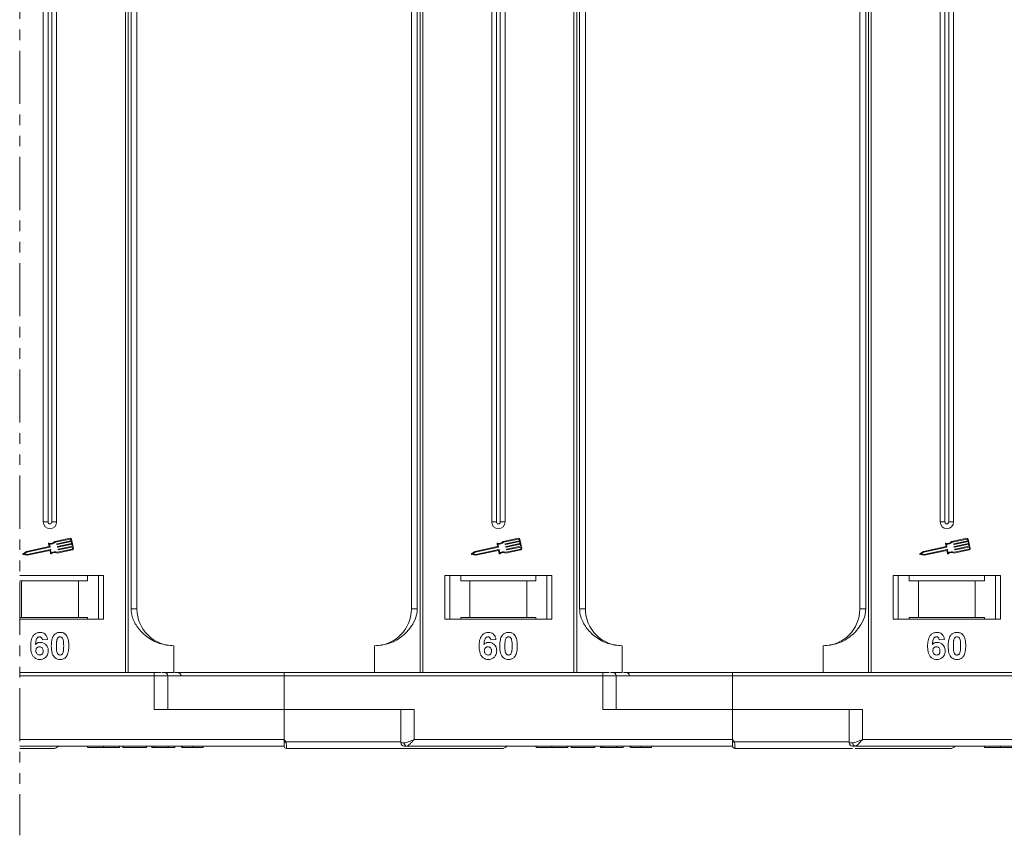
# Model space of a CAD drawing. Header units: millimetres. Extents: x -645 to 830, y -176 to 857.
# Tile 27 of 76: x 346 to 493, y 40 to 162. Entities that reach past the tile are written whole.
import ezdxf

# ---------------------------------------------------------------- set-up
doc = ezdxf.new("R2010")
doc.units = ezdxf.units.MM
doc.linetypes.add('PHANTOM2', pattern=[31.75, 15.875, -3.175, 3.175, -3.175, 3.175, -3.175])

msp = doc.modelspace()

# ---------------------------------------------------------------- linework, layer by layer
at = {"color": 3, "linetype": 'PHANTOM2', "lineweight": 9, "ltscale": 0.5}
msp.add_line((345.891, 284.452), (345.89, 40.203), dxfattribs=at)
at = {"color": 7, "linetype": 'Continuous', "lineweight": 15}
for p, q in [((349.41, 164.526), (349.41, 87.026)), ((350.125, 164.526), (350.125, 87.026)), ((350.695, 87.026), (350.695, 164.526)), ((351.41, 87.026), (351.41, 164.526)), ((361.698, 164.526), (361.698, 64.526)), ((362.117, 64.526), (362.117, 164.526)), ((362.524, 164.526), (362.524, 74.026)), ((363.41, 74.026), (363.41, 164.526)), ((404.41, 164.526), (404.41, 74.026)), ((405.295, 74.026), (405.295, 164.526)), ((405.703, 164.526), (405.703, 64.526)), ((406.122, 64.526), (406.122, 164.526)), ((416.41, 164.526), (416.41, 87.026)), ((417.125, 164.526), (417.125, 87.026)), ((417.695, 87.026), (417.695, 164.526)), ((418.41, 87.026), (418.41, 164.526)), ((428.698, 164.526), (428.698, 64.526)), ((429.117, 64.526), (429.117, 164.526)), ((429.524, 164.526), (429.524, 74.026)), ((430.41, 74.026), (430.41, 164.526)), ((471.41, 164.526), (471.41, 74.026)), ((472.295, 74.026), (472.295, 164.526)), ((472.703, 164.526), (472.703, 64.526)), ((473.122, 64.526), (473.122, 164.526)), ((483.41, 164.526), (483.41, 87.026)), ((484.125, 164.526), (484.125, 87.026)), ((484.695, 87.026), (484.695, 164.526)), ((485.41, 87.026), (485.41, 164.526)), ((350.125, 87.026), (349.41, 87.026)), ((351.41, 87.026), (350.695, 87.026)), ((417.125, 87.026), (416.41, 87.026)), ((418.41, 87.026), (417.695, 87.026)), ((484.125, 87.026), (483.41, 87.026)), ((485.41, 87.026), (484.695, 87.026)), ((353.406, 84.593), (351.128, 84.111)), ((353.43, 84.478), (351.188, 84.004)), ((351.466, 83.763), (353.549, 84.203)), ((353.573, 84.088), (351.49, 83.648)), ((353.549, 84.203), (353.5, 84.433)), ((353.634, 83.801), (353.573, 84.088)), ((353.906, 83.078), (353.615, 84.457)), ((420.406, 84.593), (418.128, 84.111)), ((420.43, 84.478), (418.188, 84.004)), ((418.466, 83.763), (420.549, 84.203)), ((420.573, 84.088), (418.49, 83.648)), ((420.549, 84.203), (420.5, 84.433)), ((420.634, 83.801), (420.573, 84.088)), ((420.906, 83.078), (420.615, 84.457)), ((487.406, 84.593), (485.128, 84.111)), ((487.43, 84.478), (485.188, 84.004)), ((485.466, 83.763), (487.549, 84.203)), ((487.573, 84.088), (485.49, 83.648)), ((487.549, 84.203), (487.5, 84.433)), ((487.634, 83.801), (487.573, 84.088)), ((487.906, 83.078), (487.615, 84.457)), ((346.901, 82.618), (346.399, 82.267)), ((346.948, 82.508), (346.579, 82.25)), ((350.299, 83.336), (346.901, 82.618)), ((350.41, 83.24), (346.948, 82.508)), ((347.021, 82.163), (350.483, 82.895)), ((347.022, 82.044), (350.392, 82.756)), ((350.205, 83.781), (350.299, 83.336)), ((350.339, 83.718), (350.432, 83.274)), ((350.427, 82.733), (350.515, 82.317)), ((350.517, 82.872), (350.611, 82.428)), ((351.456, 83.671), (351.443, 83.728)), ((351.492, 82.388), (353.77, 82.869)), ((351.503, 82.51), (353.746, 82.984)), ((351.54, 83.268), (351.528, 83.326)), ((351.551, 83.361), (353.634, 83.801)), ((353.658, 83.686), (351.575, 83.246)), ((351.625, 82.866), (351.613, 82.924)), ((351.636, 82.958), (353.719, 83.398)), ((353.743, 83.284), (351.66, 82.844)), ((353.719, 83.398), (353.658, 83.686)), ((353.791, 83.054), (353.743, 83.284)), ((413.901, 82.618), (413.399, 82.267)), ((413.948, 82.508), (413.579, 82.25)), ((417.299, 83.336), (413.901, 82.618)), ((417.41, 83.24), (413.948, 82.508)), ((414.021, 82.163), (417.483, 82.895)), ((414.022, 82.044), (417.392, 82.756)), ((417.205, 83.781), (417.299, 83.336)), ((417.339, 83.718), (417.432, 83.274)), ((417.427, 82.733), (417.515, 82.317)), ((417.517, 82.872), (417.611, 82.428)), ((418.456, 83.671), (418.443, 83.728)), ((418.492, 82.388), (420.77, 82.869)), ((418.503, 82.51), (420.746, 82.984)), ((418.54, 83.268), (418.528, 83.326)), ((418.551, 83.361), (420.634, 83.801)), ((420.658, 83.686), (418.575, 83.246)), ((418.625, 82.866), (418.613, 82.924)), ((418.636, 82.958), (420.719, 83.398)), ((420.743, 83.284), (418.66, 82.844)), ((420.719, 83.398), (420.658, 83.686)), ((420.791, 83.054), (420.743, 83.284)), ((480.901, 82.618), (480.399, 82.267)), ((480.948, 82.508), (480.579, 82.25)), ((484.299, 83.336), (480.901, 82.618)), ((484.41, 83.24), (480.948, 82.508)), ((481.021, 82.163), (484.483, 82.895)), ((481.022, 82.044), (484.392, 82.756)), ((484.205, 83.781), (484.299, 83.336)), ((484.339, 83.718), (484.432, 83.274)), ((484.427, 82.733), (484.515, 82.317)), ((484.517, 82.872), (484.611, 82.428)), ((485.456, 83.671), (485.443, 83.728)), ((485.492, 82.388), (487.77, 82.869)), ((485.503, 82.51), (487.746, 82.984)), ((485.54, 83.268), (485.528, 83.326)), ((485.551, 83.361), (487.634, 83.801)), ((487.658, 83.686), (485.575, 83.246)), ((485.625, 82.866), (485.613, 82.924)), ((485.636, 82.958), (487.719, 83.398)), ((487.743, 83.284), (485.66, 82.844)), ((487.719, 83.398), (487.658, 83.686)), ((487.791, 83.054), (487.743, 83.284)), ((346.421, 82.161), (347.022, 82.044)), ((346.579, 82.25), (347.021, 82.163)), ((413.421, 82.161), (414.022, 82.044)), ((413.579, 82.25), (414.021, 82.163)), ((480.421, 82.161), (481.022, 82.044)), ((480.579, 82.25), (481.021, 82.163)), ((358.41, 79.026), (345.89, 79.026)), ((345.89, 78.226), (346.16, 78.226)), ((346.16, 78.226), (346.16, 72.726)), ((346.16, 78.226), (354.66, 78.226)), ((354.66, 72.726), (354.66, 78.226)), ((354.66, 78.226), (356.023, 78.226)), ((356.023, 78.226), (356.023, 79.026)), ((357.66, 79.026), (357.66, 72.526)), ((358.41, 72.526), (358.41, 79.026)), ((425.41, 79.026), (409.41, 79.026)), ((409.41, 79.026), (409.41, 72.526)), ((410.16, 72.526), (410.16, 79.026)), ((411.796, 79.026), (411.796, 78.226)), ((411.796, 78.226), (413.16, 78.226)), ((413.16, 78.226), (413.16, 72.726)), ((413.16, 78.226), (421.66, 78.226)), ((421.66, 72.726), (421.66, 78.226)), ((421.66, 78.226), (423.023, 78.226)), ((423.023, 78.226), (423.023, 79.026)), ((424.66, 79.026), (424.66, 72.526)), ((425.41, 72.526), (425.41, 79.026)), ((492.41, 79.026), (476.41, 79.026)), ((476.41, 79.026), (476.41, 72.526)), ((477.16, 72.526), (477.16, 79.026)), ((478.796, 79.026), (478.796, 78.226)), ((478.796, 78.226), (480.16, 78.226)), ((480.16, 78.226), (480.16, 72.726)), ((480.16, 78.226), (488.66, 78.226)), ((488.66, 72.726), (488.66, 78.226)), ((488.66, 78.226), (490.023, 78.226)), ((490.023, 78.226), (490.023, 79.026)), ((491.66, 79.026), (491.66, 72.526)), ((492.41, 72.526), (492.41, 79.026)), ((362.524, 74.026), (363.41, 74.026)), ((404.41, 74.026), (405.295, 74.026)), ((429.524, 74.026), (430.41, 74.026)), ((471.41, 74.026), (472.295, 74.026)), ((346.16, 72.726), (345.89, 72.726)), ((345.89, 72.526), (358.41, 72.526)), ((346.16, 72.726), (354.66, 72.726)), ((356.023, 72.726), (354.66, 72.726)), ((356.023, 72.726), (356.023, 72.526)), ((409.41, 72.526), (425.41, 72.526)), ((413.16, 72.726), (411.796, 72.726)), ((411.796, 72.526), (411.796, 72.726)), ((413.16, 72.726), (421.66, 72.726)), ((423.023, 72.726), (421.66, 72.726)), ((423.023, 72.726), (423.023, 72.526)), ((476.41, 72.526), (492.41, 72.526)), ((480.16, 72.726), (478.796, 72.726)), ((478.796, 72.526), (478.796, 72.726)), ((480.16, 72.726), (488.66, 72.726)), ((490.023, 72.726), (488.66, 72.726)), ((490.023, 72.726), (490.023, 72.526)), ((350.051, 69.482), (349.282, 69.398)), ((417.051, 69.482), (416.282, 69.398)), ((484.051, 69.482), (483.282, 69.398)), ((368.91, 68.526), (368.91, 64.526)), ((398.91, 64.526), (398.91, 68.526)), ((435.91, 68.526), (435.91, 64.526)), ((465.91, 64.526), (465.91, 68.526)), ((365.998, 64.526), (345.89, 64.526)), ((345.89, 64.026), (365.998, 64.026)), ((365.998, 64.026), (365.998, 64.526)), ((365.998, 64.026), (365.998, 59.026)), ((365.998, 64.026), (367.998, 64.026)), ((367.136, 64.526), (368.91, 64.526)), ((367.998, 59.026), (367.998, 64.026)), ((367.998, 64.026), (385.41, 64.026)), ((385.41, 64.026), (385.41, 64.526)), ((432.998, 64.526), (385.41, 64.526)), ((385.41, 59.026), (385.41, 64.026)), ((385.41, 64.026), (432.998, 64.026)), ((432.998, 64.026), (432.998, 64.526)), ((432.998, 64.026), (432.998, 59.026)), ((432.998, 64.026), (434.998, 64.026)), ((434.136, 64.526), (435.91, 64.526)), ((434.998, 59.026), (434.998, 64.026)), ((434.998, 64.026), (452.41, 64.026)), ((452.41, 64.026), (452.41, 64.526)), ((499.998, 64.526), (452.41, 64.526)), ((452.41, 59.026), (452.41, 64.026)), ((452.41, 64.026), (499.998, 64.026)), ((365.998, 59.026), (385.41, 59.026)), ((385.41, 59.026), (385.41, 54.526)), ((404.821, 59.026), (385.41, 59.026)), ((402.821, 59.026), (402.821, 54.026)), ((404.821, 54.526), (404.821, 59.026)), ((432.998, 59.026), (452.41, 59.026)), ((471.821, 59.026), (452.41, 59.026)), ((452.41, 59.026), (452.41, 54.526)), ((469.821, 59.026), (469.821, 54.026)), ((471.821, 54.526), (471.821, 59.026)), ((385.41, 54.526), (345.89, 54.526)), ((385.41, 54.526), (385.644, 54.176)), ((452.41, 54.526), (404.821, 54.526)), ((452.41, 54.526), (452.644, 54.176)), ((519.41, 54.526), (471.821, 54.526)), ((345.89, 53.526), (385.41, 53.526)), ((356.038, 53.526), (356.038, 53.326)), ((358.403, 53.326), (358.403, 53.526)), ((360.782, 53.526), (360.782, 53.326)), ((361.294, 53.326), (361.294, 53.526)), ((361.294, 53.326), (364.82, 53.326)), ((364.82, 53.526), (364.82, 53.326)), ((365.653, 53.526), (365.653, 53.326)), ((365.653, 53.326), (365.974, 53.326)), ((365.974, 53.526), (365.974, 53.326)), ((365.974, 53.326), (368.089, 53.326)), ((368.089, 53.326), (368.089, 53.526)), ((368.089, 53.326), (369.051, 53.326)), ((369.051, 53.526), (369.051, 53.326)), ((370.076, 53.526), (370.076, 53.326)), ((370.186, 53.526), (370.186, 53.326)), ((371.737, 53.526), (371.737, 53.326)), ((373.282, 53.526), (373.282, 53.326)), ((385.644, 54.176), (402.821, 54.176)), ((385.76, 53.176), (385.76, 53.176)), ((402.821, 54.026), (403.331, 54.026)), ((403.703, 53.526), (452.41, 53.526)), ((423.038, 53.526), (423.038, 53.326)), ((425.403, 53.326), (425.403, 53.526)), ((427.782, 53.526), (427.782, 53.326)), ((428.294, 53.326), (428.294, 53.526)), ((428.294, 53.326), (431.82, 53.326)), ((431.82, 53.526), (431.82, 53.326)), ((432.653, 53.526), (432.653, 53.326)), ((432.653, 53.326), (432.974, 53.326)), ((432.974, 53.526), (432.974, 53.326)), ((432.974, 53.326), (435.089, 53.326)), ((435.089, 53.326), (435.089, 53.526)), ((435.089, 53.326), (436.051, 53.326)), ((436.051, 53.526), (436.051, 53.326)), ((437.076, 53.526), (437.076, 53.326)), ((437.186, 53.526), (437.186, 53.326)), ((438.737, 53.526), (438.737, 53.326)), ((440.282, 53.526), (440.282, 53.326)), ((452.644, 54.176), (469.821, 54.176)), ((452.76, 53.176), (452.76, 53.176)), ((469.821, 54.026), (470.331, 54.026)), ((470.703, 53.526), (519.41, 53.526)), ((490.038, 53.526), (490.038, 53.326)), ((492.403, 53.326), (492.403, 53.526))]:
    msp.add_line(p, q, dxfattribs=at)
for centre, radius, start, end in [((350.41, 87.026), 1, 180, 0), ((350.41, 87.026), 0.285, 180, 0), ((417.41, 87.026), 1, 180, 0), ((417.41, 87.026), 0.285, 180, 0), ((484.41, 87.026), 1, 180, 0), ((484.41, 87.026), 0.285, 180, 0), ((350.263, 83.793), 0.0587, 76.41469, 191.9297), ((350.482, 84.698), 0.873, 256.41469, 317.74736), ((350.482, 84.698), 0.99, 261.69305, 315.48899), ((353.443, 84.42), 0.176, 11.9297, 101.9297), ((353.443, 84.42), 0.0587, 11.9297, 101.9297), ((417.263, 83.793), 0.0587, 76.41469, 191.9297), ((417.482, 84.698), 0.873, 256.41469, 317.74736), ((417.482, 84.698), 0.99, 261.69305, 315.48899), ((420.443, 84.42), 0.176, 11.9297, 101.9297), ((420.443, 84.42), 0.0587, 11.9297, 101.9297), ((484.263, 83.793), 0.0587, 76.41469, 191.9297), ((484.482, 84.698), 0.873, 256.41469, 317.74736), ((484.482, 84.698), 0.99, 261.69305, 315.48899), ((487.443, 84.42), 0.176, 11.9297, 101.9297), ((487.443, 84.42), 0.0587, 11.9297, 101.9297), ((350.398, 82.727), 0.0294, 11.9297, 101.9297), ((350.404, 83.268), 0.0294, 281.9297, 11.9297), ((350.489, 82.866), 0.0294, 11.9297, 101.9297), ((351.138, 81.59), 0.873, 66.11204, 127.44471), ((351.138, 81.59), 0.99, 68.37041, 122.16635), ((351.472, 83.734), 0.0294, 101.9297, 191.9297), ((351.484, 83.677), 0.0294, 191.9297, 281.9297), ((351.557, 83.332), 0.0294, 101.9297, 191.9297), ((351.569, 83.274), 0.0294, 191.9297, 281.9297), ((351.642, 82.93), 0.0294, 101.9297, 191.9297), ((351.654, 82.872), 0.0294, 191.9297, 281.9297), ((353.734, 83.042), 0.0587, 281.9297, 11.9297), ((353.734, 83.042), 0.176, 281.9297, 11.9297), ((417.398, 82.727), 0.0294, 11.9297, 101.9297), ((417.404, 83.268), 0.0294, 281.9297, 11.9297), ((417.489, 82.866), 0.0294, 11.9297, 101.9297), ((418.138, 81.59), 0.873, 66.11204, 127.44471), ((418.138, 81.59), 0.99, 68.37041, 122.16635), ((418.472, 83.734), 0.0294, 101.9297, 191.9297), ((418.484, 83.677), 0.0294, 191.9297, 281.9297), ((418.557, 83.332), 0.0294, 101.9297, 191.9297), ((418.569, 83.274), 0.0294, 191.9297, 281.9297), ((418.642, 82.93), 0.0294, 101.9297, 191.9297), ((418.654, 82.872), 0.0294, 191.9297, 281.9297), ((420.734, 83.042), 0.0587, 281.9297, 11.9297), ((420.734, 83.042), 0.176, 281.9297, 11.9297), ((484.398, 82.727), 0.0294, 11.9297, 101.9297), ((484.404, 83.268), 0.0294, 281.9297, 11.9297), ((484.489, 82.866), 0.0294, 11.9297, 101.9297), ((485.138, 81.59), 0.873, 66.11204, 127.44471), ((485.138, 81.59), 0.99, 68.37041, 122.16635), ((485.472, 83.734), 0.0294, 101.9297, 191.9297), ((485.484, 83.677), 0.0294, 191.9297, 281.9297), ((485.557, 83.332), 0.0294, 101.9297, 191.9297), ((485.569, 83.274), 0.0294, 191.9297, 281.9297), ((485.642, 82.93), 0.0294, 101.9297, 191.9297), ((485.654, 82.872), 0.0294, 191.9297, 281.9297), ((487.734, 83.042), 0.0587, 281.9297, 11.9297), ((487.734, 83.042), 0.176, 281.9297, 11.9297), ((346.432, 82.219), 0.0587, 124.95116, 258.90824), ((350.572, 82.329), 0.0587, 191.9297, 307.44471), ((413.432, 82.219), 0.0587, 124.95116, 258.90824), ((417.572, 82.329), 0.0587, 191.9297, 307.44471), ((480.432, 82.219), 0.0587, 124.95116, 258.90824), ((484.572, 82.329), 0.0587, 191.9297, 307.44471), ((368.91, 74.026), 5.5, 180, 270), ((398.91, 74.026), 5.5, 270, 0), ((435.91, 74.026), 5.5, 180, 270), ((465.91, 74.026), 5.5, 270, 0), ((367.498, 64.026), 0.5, 0, 90), ((369.481, 64.026), 0.5, 0, 90), ((434.498, 64.026), 0.5, 0, 90), ((436.481, 64.026), 0.5, 0, 90), ((350.91, 54.176), 1, 270, 319.04573), ((349.866, 121.103), 75.89, 297.92809, 298.12821), ((385.76, 53.526), 0.35, 180.00041, 270.00191), ((403.321, 54.026), 0.5, 180, 270), ((403.778, 53.971), 0.451, 172.91869, 260.47981), ((417.91, 54.176), 1, 270, 319.04573), ((416.866, 121.103), 75.89, 297.92809, 298.12821), ((452.76, 53.526), 0.35, 180.00041, 270.00191), ((470.321, 54.026), 0.5, 180, 270), ((470.778, 53.971), 0.451, 172.91869, 260.47981), ((484.91, 54.176), 1, 270, 319.04573)]:
    msp.add_arc(centre, radius, start, end, dxfattribs=at)
for points, knots in [([(362.524, 74.026), (362.568, 73.635), (362.679, 72.637), (363.503, 71.183), (364.873, 69.77), (366.738, 68.733), (368.188, 68.595), (368.91, 68.526)], [0, 0, 0, 0, 0.1257134, 0.3212757, 0.5244662, 0.763484, 1, 1, 1, 1]), ([(398.91, 68.526), (399.67, 68.603), (401.19, 68.755), (403.212, 69.945), (404.544, 71.496), (405.204, 72.94), (405.27, 73.732), (405.295, 74.026)], [0, 0, 0, 0, 0.24909619, 0.49824278, 0.74520496, 0.90540997, 1, 1, 1, 1]), ([(429.524, 74.026), (429.568, 73.635), (429.679, 72.637), (430.503, 71.183), (431.873, 69.77), (433.738, 68.733), (435.188, 68.595), (435.91, 68.526)], [0, 0, 0, 0, 0.1257134, 0.3212757, 0.5244662, 0.763484, 1, 1, 1, 1]), ([(465.91, 68.526), (466.67, 68.603), (468.19, 68.755), (470.212, 69.945), (471.544, 71.496), (472.204, 72.94), (472.27, 73.732), (472.295, 74.026)], [0, 0, 0, 0, 0.24909619, 0.49824278, 0.74520496, 0.90540997, 1, 1, 1, 1]), ([(347.538, 68.472), (347.541, 68.606), (347.55, 69.007), (347.64, 69.563), (347.918, 70.071), (348.265, 70.374), (348.635, 70.512), (348.869, 70.522), (348.953, 70.526)], [0, 0, 0, 0, 0.1423372, 0.4291269, 0.5899433, 0.7512055, 0.9098946, 1, 1, 1, 1]), ([(348.854, 69.859), (348.8, 69.854), (348.692, 69.843), (348.54, 69.743), (348.398, 69.571), (348.29, 69.209), (348.265, 68.909), (348.249, 68.704)], [0, 0, 0, 0, 0.1120492, 0.2243802, 0.3701146, 0.5702758, 1, 1, 1, 1]), ([(349.282, 69.398), (349.269, 69.476), (349.25, 69.597), (349.159, 69.742), (349.054, 69.823), (348.946, 69.855), (348.88, 69.858), (348.854, 69.859)], [0, 0, 0, 0, 0.33384, 0.5245467, 0.7163724, 0.8918244, 1, 1, 1, 1]), ([(348.953, 70.526), (349.089, 70.515), (349.335, 70.496), (349.648, 70.312), (349.889, 70.035), (350.004, 69.739), (350.04, 69.539), (350.051, 69.482)], [0, 0, 0, 0, 0.24269082, 0.43900235, 0.63500599, 0.89505866, 1, 1, 1, 1]), ([(350.615, 68.507), (350.617, 68.64), (350.622, 68.944), (350.695, 69.471), (350.836, 69.891), (350.993, 70.097), (351.011, 70.12)], [0, 0, 0, 0, 0.2373811, 0.5389182, 0.9490817, 1, 1, 1, 1]), ([(351.011, 70.12), (351.055, 70.17), (351.145, 70.272), (351.314, 70.388), (351.503, 70.471), (351.672, 70.509), (351.813, 70.524), (351.886, 70.525), (351.923, 70.526)], [0, 0, 0, 0, 0.1937762, 0.3936, 0.5878635, 0.7889077, 0.894169, 1, 1, 1, 1]), ([(351.384, 68.499), (351.385, 68.566), (351.386, 68.699), (351.391, 68.88), (351.401, 69.041), (351.416, 69.184), (351.434, 69.327), (351.458, 69.42), (351.47, 69.467)], [0, 0, 0, 0, 0.20527, 0.4106157, 0.5571475, 0.7038444, 0.8514751, 1, 1, 1, 1]), ([(351.47, 69.467), (351.493, 69.536), (351.531, 69.648), (351.64, 69.774), (351.763, 69.84), (351.862, 69.857), (351.916, 69.859), (351.923, 69.859)], [0, 0, 0, 0, 0.3348035, 0.5425606, 0.750382, 0.9707212, 1, 1, 1, 1]), ([(351.923, 70.526), (351.989, 70.524), (352.124, 70.519), (352.322, 70.475), (352.513, 70.398), (352.657, 70.299), (352.764, 70.201), (352.813, 70.144), (352.838, 70.115)], [0, 0, 0, 0, 0.1926273, 0.3886837, 0.5820134, 0.7832006, 0.8910383, 1, 1, 1, 1]), ([(351.923, 69.859), (351.98, 69.854), (352.081, 69.843), (352.21, 69.769), (352.32, 69.629), (352.42, 69.357), (352.456, 68.961), (352.459, 68.654), (352.461, 68.499)], [0, 0, 0, 0, 0.10564606, 0.18622129, 0.26704196, 0.43154058, 0.71270762, 1, 1, 1, 1]), ([(352.838, 70.115), (352.877, 70.061), (352.956, 69.951), (353.062, 69.72), (353.151, 69.424), (353.202, 69.093), (353.227, 68.783), (353.229, 68.594), (353.23, 68.499)], [0, 0, 0, 0, 0.118432, 0.2393289, 0.4494336, 0.6641784, 0.8318201, 1, 1, 1, 1]), ([(414.538, 68.472), (414.541, 68.606), (414.55, 69.007), (414.64, 69.563), (414.918, 70.071), (415.265, 70.374), (415.635, 70.512), (415.869, 70.522), (415.953, 70.526)], [0, 0, 0, 0, 0.1423372, 0.4291269, 0.5899433, 0.7512055, 0.9098946, 1, 1, 1, 1]), ([(415.854, 69.859), (415.8, 69.854), (415.692, 69.843), (415.54, 69.743), (415.398, 69.571), (415.29, 69.209), (415.265, 68.909), (415.249, 68.704)], [0, 0, 0, 0, 0.1120492, 0.2243802, 0.3701146, 0.5702758, 1, 1, 1, 1]), ([(416.282, 69.398), (416.269, 69.476), (416.25, 69.597), (416.159, 69.742), (416.054, 69.823), (415.946, 69.855), (415.88, 69.858), (415.854, 69.859)], [0, 0, 0, 0, 0.33384, 0.5245467, 0.7163724, 0.8918244, 1, 1, 1, 1]), ([(415.953, 70.526), (416.089, 70.515), (416.335, 70.496), (416.648, 70.312), (416.889, 70.035), (417.004, 69.739), (417.04, 69.539), (417.051, 69.482)], [0, 0, 0, 0, 0.24269082, 0.43900235, 0.63500599, 0.89505866, 1, 1, 1, 1]), ([(417.615, 68.507), (417.617, 68.64), (417.622, 68.944), (417.695, 69.471), (417.836, 69.891), (417.993, 70.097), (418.011, 70.12)], [0, 0, 0, 0, 0.2373811, 0.5389182, 0.9490817, 1, 1, 1, 1]), ([(418.011, 70.12), (418.055, 70.17), (418.145, 70.272), (418.314, 70.388), (418.503, 70.471), (418.672, 70.509), (418.813, 70.524), (418.886, 70.525), (418.923, 70.526)], [0, 0, 0, 0, 0.1937762, 0.3936, 0.5878635, 0.7889077, 0.894169, 1, 1, 1, 1]), ([(418.384, 68.499), (418.385, 68.566), (418.386, 68.699), (418.391, 68.88), (418.401, 69.041), (418.416, 69.184), (418.434, 69.327), (418.458, 69.42), (418.47, 69.467)], [0, 0, 0, 0, 0.20527, 0.4106157, 0.5571475, 0.7038444, 0.8514751, 1, 1, 1, 1]), ([(418.47, 69.467), (418.493, 69.536), (418.531, 69.648), (418.64, 69.774), (418.763, 69.84), (418.862, 69.857), (418.916, 69.859), (418.923, 69.859)], [0, 0, 0, 0, 0.3348035, 0.5425606, 0.750382, 0.9707212, 1, 1, 1, 1]), ([(418.923, 70.526), (418.989, 70.524), (419.124, 70.519), (419.322, 70.475), (419.513, 70.398), (419.657, 70.299), (419.764, 70.201), (419.813, 70.144), (419.838, 70.115)], [0, 0, 0, 0, 0.1926273, 0.3886837, 0.5820134, 0.7832006, 0.8910383, 1, 1, 1, 1]), ([(418.923, 69.859), (418.98, 69.854), (419.081, 69.843), (419.21, 69.769), (419.32, 69.629), (419.42, 69.357), (419.456, 68.961), (419.459, 68.654), (419.461, 68.499)], [0, 0, 0, 0, 0.10564606, 0.18622129, 0.26704196, 0.43154058, 0.71270762, 1, 1, 1, 1]), ([(419.838, 70.115), (419.877, 70.061), (419.956, 69.951), (420.062, 69.72), (420.151, 69.424), (420.202, 69.093), (420.227, 68.783), (420.229, 68.594), (420.23, 68.499)], [0, 0, 0, 0, 0.118432, 0.2393289, 0.4494336, 0.6641784, 0.8318201, 1, 1, 1, 1]), ([(481.538, 68.472), (481.541, 68.606), (481.55, 69.007), (481.64, 69.563), (481.918, 70.071), (482.265, 70.374), (482.635, 70.512), (482.869, 70.522), (482.953, 70.526)], [0, 0, 0, 0, 0.1423372, 0.4291269, 0.5899433, 0.7512055, 0.9098946, 1, 1, 1, 1]), ([(482.854, 69.859), (482.8, 69.854), (482.692, 69.843), (482.54, 69.743), (482.398, 69.571), (482.29, 69.209), (482.265, 68.909), (482.249, 68.704)], [0, 0, 0, 0, 0.1120492, 0.2243802, 0.3701146, 0.5702758, 1, 1, 1, 1]), ([(483.282, 69.398), (483.269, 69.476), (483.25, 69.597), (483.159, 69.742), (483.054, 69.823), (482.946, 69.855), (482.88, 69.858), (482.854, 69.859)], [0, 0, 0, 0, 0.33384, 0.5245467, 0.7163724, 0.8918244, 1, 1, 1, 1]), ([(482.953, 70.526), (483.089, 70.515), (483.335, 70.496), (483.648, 70.312), (483.889, 70.035), (484.004, 69.739), (484.04, 69.539), (484.051, 69.482)], [0, 0, 0, 0, 0.24269082, 0.43900235, 0.63500599, 0.89505866, 1, 1, 1, 1]), ([(484.615, 68.507), (484.617, 68.64), (484.622, 68.944), (484.695, 69.471), (484.836, 69.891), (484.993, 70.097), (485.011, 70.12)], [0, 0, 0, 0, 0.2373811, 0.5389182, 0.9490817, 1, 1, 1, 1]), ([(485.011, 70.12), (485.055, 70.17), (485.145, 70.272), (485.314, 70.388), (485.503, 70.471), (485.672, 70.509), (485.813, 70.524), (485.886, 70.525), (485.923, 70.526)], [0, 0, 0, 0, 0.1937762, 0.3936, 0.5878635, 0.7889077, 0.894169, 1, 1, 1, 1]), ([(485.384, 68.499), (485.385, 68.566), (485.386, 68.699), (485.391, 68.88), (485.401, 69.041), (485.416, 69.184), (485.434, 69.327), (485.458, 69.42), (485.47, 69.467)], [0, 0, 0, 0, 0.20527, 0.4106157, 0.5571475, 0.7038444, 0.8514751, 1, 1, 1, 1]), ([(485.47, 69.467), (485.493, 69.536), (485.531, 69.648), (485.64, 69.774), (485.763, 69.84), (485.862, 69.857), (485.916, 69.859), (485.923, 69.859)], [0, 0, 0, 0, 0.3348035, 0.5425606, 0.750382, 0.9707212, 1, 1, 1, 1]), ([(485.923, 70.526), (485.989, 70.524), (486.124, 70.519), (486.322, 70.475), (486.513, 70.398), (486.657, 70.299), (486.764, 70.201), (486.813, 70.144), (486.838, 70.115)], [0, 0, 0, 0, 0.1926273, 0.3886837, 0.5820134, 0.7832006, 0.8910383, 1, 1, 1, 1]), ([(485.923, 69.859), (485.98, 69.854), (486.081, 69.843), (486.21, 69.769), (486.32, 69.629), (486.42, 69.357), (486.456, 68.961), (486.459, 68.654), (486.461, 68.499)], [0, 0, 0, 0, 0.10564606, 0.18622129, 0.26704196, 0.43154058, 0.71270762, 1, 1, 1, 1]), ([(486.838, 70.115), (486.877, 70.061), (486.956, 69.951), (487.062, 69.72), (487.151, 69.424), (487.202, 69.093), (487.227, 68.783), (487.229, 68.594), (487.23, 68.499)], [0, 0, 0, 0, 0.118432, 0.2393289, 0.4494336, 0.6641784, 0.8318201, 1, 1, 1, 1]), ([(348.895, 66.475), (348.76, 66.485), (348.489, 66.507), (348.129, 66.708), (347.837, 67.013), (347.597, 67.549), (347.542, 68.059), (347.539, 68.414), (347.538, 68.472)], [0, 0, 0, 0, 0.1482689, 0.2976473, 0.4424214, 0.6078512, 0.9356585, 1, 1, 1, 1]), ([(348.249, 68.704), (348.295, 68.752), (348.389, 68.85), (348.535, 68.942), (348.662, 68.992), (348.761, 69.02), (348.865, 69.035), (348.936, 69.038), (348.971, 69.039)], [0, 0, 0, 0, 0.2436536, 0.4957602, 0.6178923, 0.7415029, 0.8700251, 1, 1, 1, 1]), ([(348.307, 67.797), (348.312, 67.879), (348.32, 68.015), (348.411, 68.185), (348.534, 68.294), (348.682, 68.362), (348.79, 68.369), (348.842, 68.372)], [0, 0, 0, 0, 0.27672092, 0.45687046, 0.63700743, 0.8240683, 1, 1, 1, 1]), ([(348.88, 67.142), (348.812, 67.149), (348.675, 67.163), (348.5, 67.28), (348.374, 67.437), (348.316, 67.62), (348.31, 67.739), (348.307, 67.797)], [0, 0, 0, 0, 0.2079047, 0.4199807, 0.6306256, 0.821735, 1, 1, 1, 1]), ([(348.842, 68.372), (348.909, 68.367), (349.034, 68.357), (349.195, 68.263), (349.314, 68.127), (349.376, 67.943), (349.381, 67.81), (349.384, 67.74)], [0, 0, 0, 0, 0.2137567, 0.3949441, 0.5765849, 0.7773109, 1, 1, 1, 1]), ([(349.384, 67.74), (349.38, 67.654), (349.374, 67.517), (349.3, 67.338), (349.19, 67.229), (349.046, 67.155), (348.939, 67.146), (348.88, 67.142)], [0, 0, 0, 0, 0.28869741, 0.46355259, 0.63994173, 0.80180841, 1, 1, 1, 1]), ([(350.153, 67.779), (350.146, 67.645), (350.13, 67.375), (349.964, 66.994), (349.679, 66.694), (349.305, 66.503), (349.032, 66.484), (348.895, 66.475)], [0, 0, 0, 0, 0.1978309, 0.3972998, 0.5989102, 0.7987412, 1, 1, 1, 1]), ([(348.971, 69.039), (349.107, 69.027), (349.379, 69.002), (349.728, 68.786), (349.994, 68.485), (350.135, 68.132), (350.148, 67.888), (350.153, 67.779)], [0, 0, 0, 0, 0.2102159, 0.4219747, 0.6200164, 0.8310369, 1, 1, 1, 1]), ([(351.923, 66.475), (351.787, 66.485), (351.516, 66.506), (351.162, 66.703), (350.873, 67.017), (350.64, 67.628), (350.625, 68.149), (350.615, 68.507)], [0, 0, 0, 0, 0.1475277, 0.2965695, 0.43214, 0.6087374, 1, 1, 1, 1]), ([(351.923, 67.142), (351.854, 67.15), (351.744, 67.162), (351.615, 67.249), (351.513, 67.4), (351.42, 67.672), (351.39, 68.061), (351.386, 68.352), (351.384, 68.499)], [0, 0, 0, 0, 0.125351, 0.2021974, 0.2791824, 0.4597421, 0.727968, 1, 1, 1, 1]), ([(352.461, 68.499), (352.461, 68.432), (352.46, 68.299), (352.454, 68.118), (352.444, 67.957), (352.43, 67.815), (352.411, 67.673), (352.387, 67.581), (352.375, 67.534)], [0, 0, 0, 0, 0.2059417, 0.4119594, 0.558149, 0.7045024, 0.8518015, 1, 1, 1, 1]), ([(353.23, 68.499), (353.228, 68.365), (353.223, 68.062), (353.152, 67.542), (353.015, 67.12), (352.857, 66.911), (352.834, 66.881)], [0, 0, 0, 0, 0.2366286, 0.5373614, 0.9329864, 1, 1, 1, 1]), ([(415.895, 66.475), (415.76, 66.485), (415.489, 66.507), (415.129, 66.708), (414.837, 67.013), (414.597, 67.549), (414.542, 68.059), (414.539, 68.414), (414.538, 68.472)], [0, 0, 0, 0, 0.1482689, 0.2976473, 0.4424214, 0.6078512, 0.9356585, 1, 1, 1, 1]), ([(415.249, 68.704), (415.295, 68.752), (415.389, 68.85), (415.535, 68.942), (415.662, 68.992), (415.761, 69.02), (415.865, 69.035), (415.936, 69.038), (415.971, 69.039)], [0, 0, 0, 0, 0.2436536, 0.4957602, 0.6178923, 0.7415029, 0.8700251, 1, 1, 1, 1]), ([(415.307, 67.797), (415.312, 67.879), (415.32, 68.015), (415.411, 68.185), (415.534, 68.294), (415.682, 68.362), (415.79, 68.369), (415.842, 68.372)], [0, 0, 0, 0, 0.27672092, 0.45687046, 0.63700743, 0.8240683, 1, 1, 1, 1]), ([(415.88, 67.142), (415.812, 67.149), (415.675, 67.163), (415.5, 67.28), (415.374, 67.437), (415.316, 67.62), (415.31, 67.739), (415.307, 67.797)], [0, 0, 0, 0, 0.2079047, 0.4199807, 0.6306256, 0.821735, 1, 1, 1, 1]), ([(415.842, 68.372), (415.909, 68.367), (416.034, 68.357), (416.195, 68.263), (416.314, 68.127), (416.376, 67.943), (416.381, 67.81), (416.384, 67.74)], [0, 0, 0, 0, 0.2137567, 0.3949441, 0.5765849, 0.7773109, 1, 1, 1, 1]), ([(416.384, 67.74), (416.38, 67.654), (416.374, 67.517), (416.3, 67.338), (416.19, 67.229), (416.046, 67.155), (415.939, 67.146), (415.88, 67.142)], [0, 0, 0, 0, 0.28869741, 0.46355259, 0.63994173, 0.80180841, 1, 1, 1, 1]), ([(417.153, 67.779), (417.146, 67.645), (417.13, 67.375), (416.964, 66.994), (416.679, 66.694), (416.305, 66.503), (416.032, 66.484), (415.895, 66.475)], [0, 0, 0, 0, 0.1978309, 0.3972998, 0.5989102, 0.7987412, 1, 1, 1, 1]), ([(415.971, 69.039), (416.107, 69.027), (416.379, 69.002), (416.728, 68.786), (416.994, 68.485), (417.135, 68.132), (417.148, 67.888), (417.153, 67.779)], [0, 0, 0, 0, 0.2102159, 0.4219747, 0.6200164, 0.8310369, 1, 1, 1, 1]), ([(418.923, 66.475), (418.787, 66.485), (418.516, 66.506), (418.162, 66.703), (417.873, 67.017), (417.64, 67.628), (417.625, 68.149), (417.615, 68.507)], [0, 0, 0, 0, 0.1475277, 0.2965695, 0.43214, 0.6087374, 1, 1, 1, 1]), ([(418.923, 67.142), (418.854, 67.15), (418.744, 67.162), (418.615, 67.249), (418.513, 67.4), (418.42, 67.672), (418.39, 68.061), (418.386, 68.352), (418.384, 68.499)], [0, 0, 0, 0, 0.125351, 0.2021974, 0.2791824, 0.4597421, 0.727968, 1, 1, 1, 1]), ([(419.461, 68.499), (419.461, 68.432), (419.46, 68.299), (419.454, 68.118), (419.444, 67.957), (419.43, 67.815), (419.411, 67.673), (419.387, 67.581), (419.375, 67.534)], [0, 0, 0, 0, 0.2059417, 0.4119594, 0.558149, 0.7045024, 0.8518015, 1, 1, 1, 1]), ([(420.23, 68.499), (420.228, 68.365), (420.223, 68.062), (420.152, 67.542), (420.015, 67.12), (419.857, 66.911), (419.834, 66.881)], [0, 0, 0, 0, 0.2366286, 0.5373614, 0.9329864, 1, 1, 1, 1]), ([(482.895, 66.475), (482.76, 66.485), (482.489, 66.507), (482.129, 66.708), (481.837, 67.013), (481.597, 67.549), (481.542, 68.059), (481.539, 68.414), (481.538, 68.472)], [0, 0, 0, 0, 0.1482689, 0.2976473, 0.4424214, 0.6078512, 0.9356585, 1, 1, 1, 1]), ([(482.249, 68.704), (482.295, 68.752), (482.389, 68.85), (482.535, 68.942), (482.662, 68.992), (482.761, 69.02), (482.865, 69.035), (482.936, 69.038), (482.971, 69.039)], [0, 0, 0, 0, 0.2436536, 0.4957602, 0.6178923, 0.7415029, 0.8700251, 1, 1, 1, 1]), ([(482.307, 67.797), (482.312, 67.879), (482.32, 68.015), (482.411, 68.185), (482.534, 68.294), (482.682, 68.362), (482.79, 68.369), (482.842, 68.372)], [0, 0, 0, 0, 0.2767209, 0.4568705, 0.6370074, 0.8240683, 1, 1, 1, 1]), ([(482.88, 67.142), (482.812, 67.149), (482.675, 67.163), (482.5, 67.28), (482.374, 67.437), (482.316, 67.62), (482.31, 67.739), (482.307, 67.797)], [0, 0, 0, 0, 0.2079047, 0.4199807, 0.6306256, 0.821735, 1, 1, 1, 1]), ([(482.842, 68.372), (482.909, 68.367), (483.034, 68.357), (483.195, 68.263), (483.314, 68.127), (483.376, 67.943), (483.381, 67.81), (483.384, 67.74)], [0, 0, 0, 0, 0.2137567, 0.3949441, 0.5765849, 0.7773109, 1, 1, 1, 1]), ([(483.384, 67.74), (483.38, 67.654), (483.374, 67.517), (483.3, 67.338), (483.19, 67.229), (483.046, 67.155), (482.939, 67.146), (482.88, 67.142)], [0, 0, 0, 0, 0.28869741, 0.46355259, 0.63994173, 0.80180841, 1, 1, 1, 1]), ([(484.153, 67.779), (484.146, 67.645), (484.13, 67.375), (483.964, 66.994), (483.679, 66.694), (483.305, 66.503), (483.032, 66.484), (482.895, 66.475)], [0, 0, 0, 0, 0.1978309, 0.3972998, 0.5989102, 0.7987412, 1, 1, 1, 1]), ([(482.971, 69.039), (483.107, 69.027), (483.379, 69.002), (483.728, 68.786), (483.994, 68.485), (484.135, 68.132), (484.148, 67.888), (484.153, 67.779)], [0, 0, 0, 0, 0.2102159, 0.4219747, 0.6200164, 0.8310369, 1, 1, 1, 1]), ([(485.923, 66.475), (485.787, 66.485), (485.516, 66.506), (485.162, 66.703), (484.873, 67.017), (484.64, 67.628), (484.625, 68.149), (484.615, 68.507)], [0, 0, 0, 0, 0.1475277, 0.2965695, 0.43214, 0.6087374, 1, 1, 1, 1]), ([(485.923, 67.142), (485.854, 67.15), (485.744, 67.162), (485.615, 67.249), (485.513, 67.4), (485.42, 67.672), (485.39, 68.061), (485.386, 68.352), (485.384, 68.499)], [0, 0, 0, 0, 0.125351, 0.2021974, 0.2791824, 0.4597421, 0.727968, 1, 1, 1, 1]), ([(486.461, 68.499), (486.461, 68.432), (486.46, 68.299), (486.454, 68.118), (486.444, 67.957), (486.43, 67.815), (486.411, 67.673), (486.387, 67.581), (486.375, 67.534)], [0, 0, 0, 0, 0.2059417, 0.4119594, 0.558149, 0.7045024, 0.8518015, 1, 1, 1, 1]), ([(487.23, 68.499), (487.228, 68.365), (487.223, 68.062), (487.152, 67.542), (487.015, 67.12), (486.857, 66.911), (486.834, 66.881)], [0, 0, 0, 0, 0.2366286, 0.5373614, 0.9329864, 1, 1, 1, 1]), ([(352.375, 67.534), (352.352, 67.465), (352.314, 67.354), (352.206, 67.228), (352.085, 67.162), (351.986, 67.144), (351.931, 67.142), (351.923, 67.142)], [0, 0, 0, 0, 0.3336776, 0.5404125, 0.7472639, 0.9612091, 1, 1, 1, 1]), ([(352.834, 66.881), (352.79, 66.831), (352.7, 66.729), (352.531, 66.613), (352.342, 66.53), (352.173, 66.492), (352.032, 66.477), (351.959, 66.476), (351.923, 66.475)], [0, 0, 0, 0, 0.1937693, 0.3935642, 0.587886, 0.7891312, 0.8942826, 1, 1, 1, 1]), ([(419.375, 67.534), (419.352, 67.465), (419.314, 67.354), (419.206, 67.228), (419.085, 67.162), (418.986, 67.144), (418.931, 67.142), (418.923, 67.142)], [0, 0, 0, 0, 0.3336776, 0.5404125, 0.7472639, 0.9612091, 1, 1, 1, 1]), ([(419.834, 66.881), (419.79, 66.831), (419.7, 66.729), (419.531, 66.613), (419.342, 66.53), (419.173, 66.492), (419.032, 66.477), (418.959, 66.476), (418.923, 66.475)], [0, 0, 0, 0, 0.1937693, 0.3935642, 0.587886, 0.7891312, 0.8942826, 1, 1, 1, 1]), ([(486.375, 67.534), (486.352, 67.465), (486.314, 67.354), (486.206, 67.228), (486.085, 67.162), (485.986, 67.144), (485.931, 67.142), (485.923, 67.142)], [0, 0, 0, 0, 0.3336776, 0.5404125, 0.7472639, 0.9612091, 1, 1, 1, 1]), ([(486.834, 66.881), (486.79, 66.831), (486.7, 66.729), (486.531, 66.613), (486.342, 66.53), (486.173, 66.492), (486.032, 66.477), (485.959, 66.476), (485.923, 66.475)], [0, 0, 0, 0, 0.1937693, 0.3935642, 0.587886, 0.7891312, 0.8942826, 1, 1, 1, 1]), ([(366.961, 64.526), (366.919, 64.526), (366.77, 64.526), (366.433, 64.526), (366.141, 64.526), (365.998, 64.526)], [0, 0, 0, 0, 0.1658977, 0.5921255, 1, 1, 1, 1]), ([(385.41, 64.526), (384.069, 64.526), (381.345, 64.526), (377.257, 64.526), (373.533, 64.526), (370.795, 64.526), (369.464, 64.526), (369.085, 64.526)], [0, 0, 0, 0, 0.2353273, 0.4779526, 0.7274114, 0.9224054, 1, 1, 1, 1]), ([(433.961, 64.526), (433.919, 64.526), (433.77, 64.526), (433.433, 64.526), (433.141, 64.526), (432.998, 64.526)], [0, 0, 0, 0, 0.1658977, 0.5921255, 1, 1, 1, 1]), ([(452.41, 64.526), (451.069, 64.526), (448.345, 64.526), (444.257, 64.526), (440.533, 64.526), (437.795, 64.526), (436.464, 64.526), (436.085, 64.526)], [0, 0, 0, 0, 0.2353272, 0.4779523, 0.7274109, 0.9224047, 1, 1, 1, 1]), ([(403.331, 54.026), (403.426, 54.036), (403.635, 54.058), (404.134, 54.229), (404.552, 54.41), (404.821, 54.526)], [0, 0, 0, 0, 0.2270634, 0.50158693, 1, 1, 1, 1]), ([(404.821, 54.526), (404.715, 54.403), (404.504, 54.159), (404.194, 53.829), (403.915, 53.579), (403.771, 53.543), (403.703, 53.526)], [0, 0, 0, 0, 0.2515188, 0.50178442, 0.76563227, 1, 1, 1, 1]), ([(470.331, 54.026), (470.426, 54.036), (470.635, 54.058), (471.134, 54.229), (471.552, 54.41), (471.821, 54.526)], [0, 0, 0, 0, 0.2270634, 0.5015869, 1, 1, 1, 1]), ([(471.821, 54.526), (471.715, 54.403), (471.504, 54.159), (471.194, 53.829), (470.915, 53.579), (470.771, 53.543), (470.703, 53.526)], [0, 0, 0, 0, 0.2515188, 0.50178442, 0.76563227, 1, 1, 1, 1]), ([(345.89, 53.176), (346.401, 53.176), (347.415, 53.176), (348.833, 53.176), (349.999, 53.176), (350.77, 53.176), (350.864, 53.176), (350.91, 53.176)], [0.63890559, 0.63890559, 0.63890559, 0.63890559, 0.69555602, 0.75986465, 0.84218523, 0.92228307, 1, 1, 1, 1]), ([(356.038, 53.326), (356.041, 53.326), (356.052, 53.326), (356.194, 53.326), (356.585, 53.326), (357.159, 53.326), (357.799, 53.326), (358.22, 53.326), (358.403, 53.326)], [0, 0, 0, 0, 0.1018882, 0.3073435, 0.4929627, 0.6786474, 0.8607914, 1, 1, 1, 1]), ([(358.403, 53.326), (358.536, 53.326), (358.94, 53.326), (359.6, 53.326), (360.222, 53.326), (360.647, 53.326), (360.772, 53.326), (360.78, 53.326), (360.782, 53.326)], [0, 0, 0, 0, 0.1021706, 0.3092201, 0.51365, 0.6922749, 0.9324126, 1, 1, 1, 1]), ([(370.186, 53.326), (370.24, 53.326), (370.348, 53.326), (370.651, 53.326), (371.117, 53.326), (371.503, 53.326), (371.737, 53.326)], [0, 0, 0, 0, 0.2064605, 0.4135145, 0.6452106, 1, 1, 1, 1]), ([(371.737, 53.326), (371.871, 53.326), (372.175, 53.326), (372.627, 53.326), (372.986, 53.326), (373.24, 53.326), (373.265, 53.326), (373.282, 53.326)], [0, 0, 0, 0, 0.1552919, 0.3531453, 0.543243, 0.704067, 1, 1, 1, 1]), ([(385.41, 53.526), (385.41, 53.537), (385.41, 53.559), (385.41, 53.732), (385.41, 53.917), (385.41, 54.033), (385.41, 54.052)], [0, 0, 0, 0, 0.3133566, 0.6267132, 0.9400698, 1, 1, 1, 1]), ([(385.644, 54.176), (385.661, 54.12), (385.698, 53.996), (385.727, 53.81), (385.746, 53.628), (385.758, 53.445), (385.76, 53.3), (385.761, 53.197), (385.76, 53.183), (385.76, 53.176)], [0, 0, 0, 0, 0.11199725, 0.24484387, 0.3691679, 0.50089869, 0.68753328, 0.82813816, 1, 1, 1, 1]), ([(385.76, 53.176), (387.073, 53.176), (389.738, 53.176), (393.728, 53.176), (397.371, 53.176), (400.607, 53.176), (403.432, 53.176), (406.093, 53.176), (409.372, 53.176), (412.16, 53.176), (414.362, 53.176), (415.833, 53.176), (416.999, 53.176), (417.77, 53.176), (417.864, 53.176), (417.91, 53.176)], [0, 0, 0, 0, 0.077724, 0.157824, 0.2401354, 0.3044544, 0.368763, 0.4344301, 0.5000865, 0.631237, 0.695556, 0.7598646, 0.8421852, 0.9222831, 1, 1, 1, 1]), ([(423.038, 53.326), (423.041, 53.326), (423.052, 53.326), (423.194, 53.326), (423.585, 53.326), (424.159, 53.326), (424.799, 53.326), (425.22, 53.326), (425.403, 53.326)], [0, 0, 0, 0, 0.1018882, 0.3073435, 0.4929627, 0.6786474, 0.8607914, 1, 1, 1, 1]), ([(425.403, 53.326), (425.536, 53.326), (425.94, 53.326), (426.6, 53.326), (427.222, 53.326), (427.647, 53.326), (427.772, 53.326), (427.78, 53.326), (427.782, 53.326)], [0, 0, 0, 0, 0.1021706, 0.3092201, 0.51365, 0.6922749, 0.9324126, 1, 1, 1, 1]), ([(437.186, 53.326), (437.24, 53.326), (437.348, 53.326), (437.651, 53.326), (438.117, 53.326), (438.503, 53.326), (438.737, 53.326)], [0, 0, 0, 0, 0.2064605, 0.4135145, 0.6452106, 1, 1, 1, 1]), ([(438.737, 53.326), (438.871, 53.326), (439.175, 53.326), (439.627, 53.326), (439.986, 53.326), (440.24, 53.326), (440.265, 53.326), (440.282, 53.326)], [0, 0, 0, 0, 0.1552919, 0.3531453, 0.543243, 0.704067, 1, 1, 1, 1]), ([(452.41, 53.526), (452.41, 53.537), (452.41, 53.559), (452.41, 53.732), (452.41, 53.917), (452.41, 54.033), (452.41, 54.052)], [0, 0, 0, 0, 0.3133566, 0.6267132, 0.9400698, 1, 1, 1, 1]), ([(452.644, 54.176), (452.661, 54.12), (452.698, 53.996), (452.727, 53.81), (452.746, 53.628), (452.758, 53.445), (452.76, 53.3), (452.761, 53.197), (452.76, 53.183), (452.76, 53.176)], [0, 0, 0, 0, 0.11199725, 0.24484387, 0.3691679, 0.50089869, 0.68753328, 0.82813816, 1, 1, 1, 1]), ([(452.76, 53.176), (454.073, 53.176), (456.738, 53.176), (460.728, 53.176), (464.368, 53.176), (467.592, 53.176), (469.417, 53.176), (470.319, 53.176)], [0, 0, 0, 0, 0.2116088, 0.4296868, 0.6537851, 0.8288981, 1, 1, 1, 1]), ([(470.706, 53.176), (471.502, 53.176), (473.203, 53.176), (476.365, 53.176), (479.161, 53.176), (481.362, 53.176), (482.833, 53.176), (483.999, 53.176), (484.77, 53.176), (484.864, 53.176), (484.91, 53.176)], [0, 0, 0, 0, 0.0926101, 0.1979481, 0.4083634, 0.5115557, 0.6147313, 0.7468049, 0.8753124, 1, 1, 1, 1]), ([(490.038, 53.326), (490.041, 53.326), (490.052, 53.326), (490.194, 53.326), (490.585, 53.326), (491.159, 53.326), (491.799, 53.326), (492.22, 53.326), (492.403, 53.326)], [0, 0, 0, 0, 0.1018882, 0.3073435, 0.4929627, 0.6786474, 0.8607914, 1, 1, 1, 1]), ([(492.403, 53.326), (492.536, 53.326), (492.94, 53.326), (493.6, 53.326), (494.222, 53.326), (494.647, 53.326), (494.772, 53.326), (494.78, 53.326), (494.782, 53.326)], [0, 0, 0, 0, 0.1021706, 0.3092201, 0.51365, 0.6922749, 0.9324126, 1, 1, 1, 1])]:
    msp.add_open_spline(points, degree=3, knots=knots, dxfattribs=at)
for points in [[(385.41, 54.052), (385.41, 54.127), (385.41, 54.278), (385.41, 54.443), (385.41, 54.526)], [(452.41, 54.052), (452.41, 54.127), (452.41, 54.278), (452.41, 54.443), (452.41, 54.526)], [(403.703, 53.526), (403.594, 53.526), (403.374, 53.526), (403.339, 53.526), (403.321, 53.526)], [(470.703, 53.526), (470.594, 53.526), (470.374, 53.526), (470.339, 53.526), (470.321, 53.526)]]:
    msp.add_open_spline(points, degree=3, dxfattribs=at)

doc.saveas('drawing.dxf')
